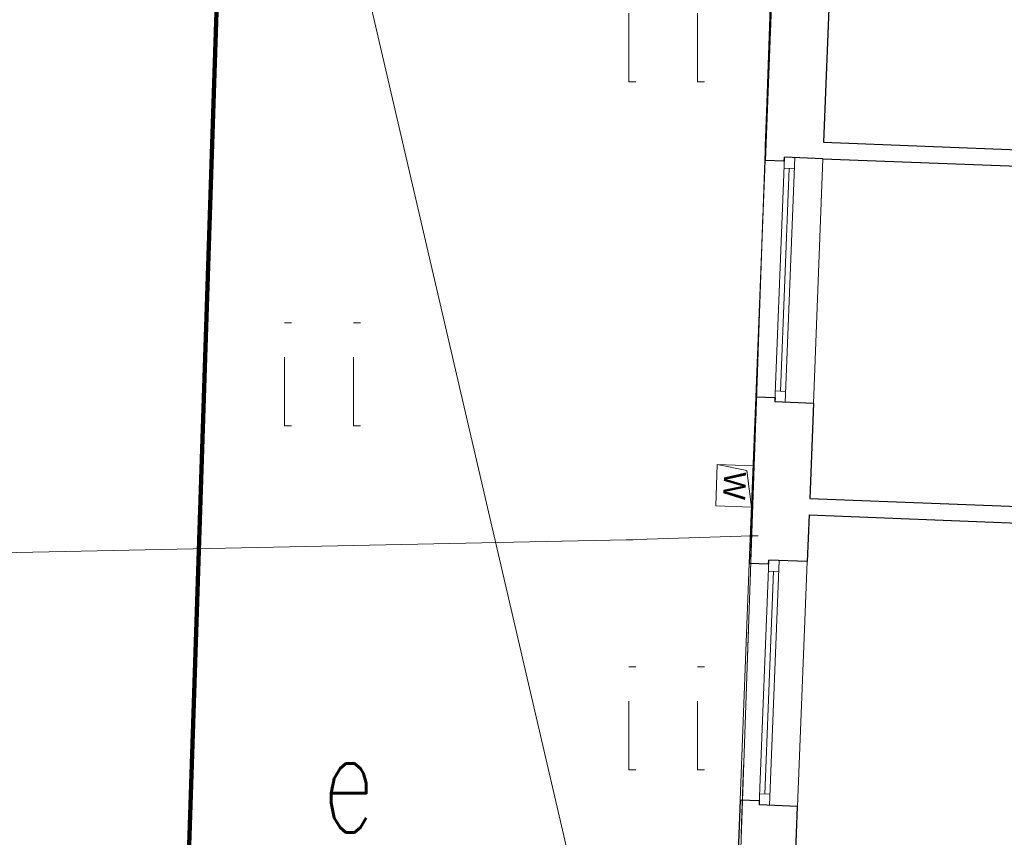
# Model space of a CAD drawing. Extents: x -134780 to 5540120, y 74663 to 5964901.
# Tile 36 of 71: x 5539575.31 to 5539582.47, y 5961351.35 to 5961357.29. Entities that reach past the tile are written whole.
import ezdxf
from ezdxf.lldxf.tags import DXFTag

# ---------------------------------------------------------------- set-up
doc = ezdxf.new("R2010")
doc.units = 0
doc.header["$MEASUREMENT"] = 0
doc.set_wipeout_variables(frame=1)
doc.linetypes.add('L_0_03', pattern=[1, 0.5, -0.5])
for name, color, linetype, lineweight in [('0_Nr_Pióra__7', 7, 'Continuous', 13), ('312_budynek_ewidencyjny_Nr_Pióra__7', 7, 'Continuous', 13), ('ARCH MAPA RUSINOWO_Nr_Pióra__60', 230, 'Continuous', 211), ('Arch opisy_Nr_Pióra__80', 3, 'Continuous', 211), ('INWENT OPISY_Nr_Pióra__21', 7, 'Continuous', 9), ('INWENT WYPOSAŻENIE_Nr_Pióra__21', 7, 'Continuous', 9), ('INWENT. OKNA_Nr_Pióra__5', 7, 'Continuous', 13), ('INWENT.ŚCIANY_Nr_Pióra__1', 7, 'Continuous', 25), ('mapa', 7, 'Continuous', 13), ('przewod_elektroenergetyczny_podziemny_Nr_Pióra__7', 7, 'Continuous', 13), ('przewod_wodociagowy_Nr_Pióra__7', 7, 'Continuous', 13), ('szafa_elektroenergetyczna_lub_kontener_Atr17_Nr_Pióra__7', 7, 'Continuous', 13), ('trawnik_Nr_Pióra__7', 7, 'Continuous', 13), ('zasuwa_lub_zawor_Nr_Pióra__7', 7, 'Continuous', 13)]:
    doc.layers.add(name, color=color, linetype=linetype, lineweight=lineweight)
doc.layers.add('218_kontur_uzytku_gruntowego_Nr_Pióra__3', color=7, linetype='Continuous', lineweight=18, true_color=0xff6600)
doc.layers.add('219_dzialka_ewidencyjna_Nr_Pióra__96', color=7, linetype='Continuous', lineweight=13, true_color=0x00d59f)
doc.styles.add('GENERATED_STYLE_2', font='txt')
doc.styles.add('GENERATED_STYLE_7', font='Simplex.shx', dxfattribs={"bigfont": 'BIGFONT.SHX'})
tags = doc.linetypes.add('DASH', pattern=[15, 10, -5]).pattern_tags.tags
tags[6:7] = [DXFTag(74, 4), DXFTag(75, 0), DXFTag(340, '0'), DXFTag(46, 0.0), DXFTag(50, 0.0), DXFTag(44, 0.0), DXFTag(45, 0.0)]
tags[4:5] = [DXFTag(74, 4), DXFTag(75, 0), DXFTag(340, '0'), DXFTag(46, 0.0), DXFTag(50, 0.0), DXFTag(44, 0.0), DXFTag(45, 0.0)]

# ---------------------------------------------------------------- blocks, each defined once
blk = doc.blocks.new('mapa')
at = {"layer": '0_Nr_Pióra__7', "color": 252, "linetype": 'Continuous'}
for p, q in [((5539579.739, 5961356.839), (5539579.789, 5961356.839)), ((5539580.239, 5961356.839), (5539580.289, 5961356.839)), ((5539577.239, 5961355.089), (5539577.289, 5961355.089)), ((5539577.739, 5961355.089), (5539577.789, 5961355.089)), ((5539577.239, 5961354.339), (5539577.289, 5961354.339)), ((5539577.739, 5961354.339), (5539577.789, 5961354.339)), ((5539579.72, 5961353.51), (5539579.77, 5961353.51)), ((5539580.63, 5961353.54), (5539580.68, 5961353.54)), ((5539579.739, 5961352.589), (5539579.789, 5961352.589)), ((5539580.239, 5961352.589), (5539580.289, 5961352.589)), ((5539579.739, 5961351.839), (5539579.789, 5961351.839)), ((5539580.239, 5961351.839), (5539580.289, 5961351.839))]:
    blk.add_line(p, q, dxfattribs=at)
at = {"layer": '218_kontur_uzytku_gruntowego_Nr_Pióra__3', "color": 252, "linetype": 'L_0_03', "flags": 128}
for points in [[(5539576.54, 5961351.11), (5539577.42, 5961377.86)], [(5539577.42, 5961377.86), (5539576.54, 5961351.11)]]:
    blk.add_lwpolyline(points, dxfattribs=at)
at = {"layer": '219_dzialka_ewidencyjna_Nr_Pióra__96', "color": 252, "linetype": 'Continuous', "flags": 128}
blk.add_lwpolyline([(5539576.54, 5961351.11), (5539577.42, 5961377.86)], dxfattribs=at)
at = {"layer": '312_budynek_ewidencyjny_Nr_Pióra__7', "color": 252, "linetype": 'Continuous', "flags": 128}
blk.add_lwpolyline([(5539580.54, 5961350.92), (5539580.87, 5961360.37)], dxfattribs=at)
at = {"layer": 'ARCH MAPA RUSINOWO_Nr_Pióra__60', "linetype": 'Continuous', "lineweight": 20, "flags": 128}
blk.add_lwpolyline([(5539576.54, 5961351.11), (5539577.365, 5961376.188)], dxfattribs=at)
at = {"layer": 'Arch opisy_Nr_Pióra__80', "linetype": 'DASH', "ltscale": 0.2}
blk.add_line((5539576.54, 5961351.11), (5539577.42, 5961377.86), dxfattribs=at)
at = {"layer": 'INWENT WYPOSAŻENIE_Nr_Pióra__21', "color": 252, "linetype": 'Continuous'}
for p, q in [((5539580.3821, 5961354.059), (5539580.3704, 5961353.7592)), ((5539580.6419, 5961354.0489), (5539580.3821, 5961354.059)), ((5539580.3821, 5961354.059), (5539580.5956, 5961354.0147)), ((5539580.5956, 5961354.0147), (5539580.6302, 5961353.7491)), ((5539580.6302, 5961353.7491), (5539580.6419, 5961354.0489)), ((5539580.3704, 5961353.7592), (5539580.6302, 5961353.7491))]:
    blk.add_line(p, q, dxfattribs=at)
at = {"layer": 'INWENT. OKNA_Nr_Pióra__5', "color": 252, "linetype": 'Continuous'}
for p, q in [((5539580.6614, 5961354.5485), (5539580.7286, 5961356.2672)), ((5539580.8002, 5961354.513), (5539580.8697, 5961356.2917)), ((5539580.8751, 5961354.5101), (5539580.9446, 5961356.2888)), ((5539581.0799, 5961354.5021), (5539581.1495, 5961356.2807)), ((5539580.8408, 5961354.5915), (5539580.904, 5961356.2103)), ((5539580.9415, 5961356.2088), (5539580.8666, 5961356.2117)), ((5539580.8782, 5961354.59), (5539580.8033, 5961354.593)), ((5539580.547, 5961351.6207), (5539580.6142, 5961353.3394)), ((5539580.6857, 5961351.5853), (5539580.7552, 5961353.3639)), ((5539580.7607, 5961351.5823), (5539580.8302, 5961353.361)), ((5539580.9655, 5961351.5743), (5539581.035, 5961353.353)), ((5539580.7263, 5961351.6637), (5539580.7896, 5961353.2825)), ((5539580.8271, 5961353.281), (5539580.7521, 5961353.284)), ((5539580.7638, 5961351.6623), (5539580.6888, 5961351.6652))]:
    blk.add_line(p, q, dxfattribs=at)
at = {"layer": 'INWENT.ŚCIANY_Nr_Pióra__1', "color": 252, "linetype": 'Continuous'}
for p, q in [((5539580.7759, 5961357.4762), (5539580.7286, 5961356.2672)), ((5539581.1944, 5961357.4299), (5539581.1542, 5961356.4007)), ((5539581.1542, 5961356.4007), (5539585.6407, 5961356.2253)), ((5539580.8685, 5961356.2617), (5539580.7286, 5961356.2672)), ((5539580.8685, 5961356.2617), (5539580.8697, 5961356.2917)), ((5539581.1495, 5961356.2807), (5539580.8697, 5961356.2917)), ((5539581.1495, 5961356.2807), (5539584.8766, 5961356.1351)), ((5539580.6614, 5961354.5485), (5539580.6142, 5961353.3394)), ((5539580.8013, 5961354.543), (5539580.6614, 5961354.5485)), ((5539580.8013, 5961354.543), (5539580.8002, 5961354.513)), ((5539581.0799, 5961354.5021), (5539580.8002, 5961354.513)), ((5539581.0799, 5961354.5021), (5539581.053, 5961353.8126)), ((5539581.053, 5961353.8126), (5539584.7802, 5961353.6669)), ((5539581.0483, 5961353.6927), (5539581.035, 5961353.353)), ((5539581.0483, 5961353.6927), (5539584.2059, 5961353.5693)), ((5539580.7541, 5961353.3339), (5539580.6142, 5961353.3394)), ((5539580.7541, 5961353.3339), (5539580.7552, 5961353.3639)), ((5539581.035, 5961353.353), (5539580.7552, 5961353.3639)), ((5539580.547, 5961351.6207), (5539580.499, 5961350.3917)), ((5539580.6869, 5961351.6153), (5539580.547, 5961351.6207)), ((5539580.6869, 5961351.6153), (5539580.6857, 5961351.5853)), ((5539580.9655, 5961351.5743), (5539580.6857, 5961351.5853)), ((5539580.9311, 5961350.695), (5539580.9655, 5961351.5743))]:
    blk.add_line(p, q, dxfattribs=at)
at = {"layer": 'przewod_elektroenergetyczny_podziemny_Nr_Pióra__7', "color": 252, "linetype": 'Continuous', "flags": 128}
blk.add_lwpolyline([(5539616.14, 5961379.68), (5539614, 5961380.46), (5539608.51, 5961379.92), (5539596.65, 5961378.38), (5539596.02, 5961378.1), (5539594.18, 5961373.84), (5539586.61, 5961372.51), (5539579.29, 5961368.12), (5539578.91, 5961360.38), (5539577.43, 5961359.27), (5539579.33, 5961351.09)], dxfattribs=at)
at = {"layer": 'przewod_wodociagowy_Nr_Pióra__7', "color": 252, "linetype": 'Continuous', "flags": 128}
blk.add_lwpolyline([(5539541.4, 5961352.89), (5539549.54, 5961353.06), (5539562.83, 5961353.16), (5539579.72, 5961353.51), (5539580.63, 5961353.54)], dxfattribs=at)
at = {"layer": 'trawnik_Nr_Pióra__7', "color": 252, "linetype": 'L_0_03', "flags": 128}
blk.add_lwpolyline([(5539573.55, 5961351.9), (5539573.27, 5961370.67), (5539573.14, 5961373.24), (5539582.04, 5961374.29), (5539588.07, 5961375.32), (5539595.34, 5961376.74), (5539597.08, 5961375.38), (5539596.86, 5961374.52), (5539593.12, 5961372), (5539592.36, 5961371.55), (5539586.53, 5961371.55), (5539580.81, 5961367.97), (5539580.92, 5961361.43), (5539580.87, 5961360.37), (5539580.54, 5961350.92), (5539580.53, 5961350.62), (5539573.87, 5961350.93)], close=True, dxfattribs=at)
for points in [[(5539579.739, 5961356.839), (5539579.739, 5961357.589)], [(5539580.239, 5961356.839), (5539580.239, 5961357.589)], [(5539577.239, 5961354.339), (5539577.239, 5961355.089)], [(5539577.739, 5961354.339), (5539577.739, 5961355.089)], [(5539579.739, 5961351.839), (5539579.739, 5961352.589)], [(5539580.239, 5961351.839), (5539580.239, 5961352.589)]]:
    blk.add_lwpolyline(points, dxfattribs=at)
at = {"layer": 'INWENT OPISY_Nr_Pióra__21', "color": 252, "linetype": 'Continuous', "insert": (5539580.5878, 5961353.9009), "char_height": 0.16, "attachment_point": 2, "rotation": 267.76157, "style": 'GENERATED_STYLE_2'}
blk.add_mtext('{W}', dxfattribs=at)
at = {"layer": 'szafa_elektroenergetyczna_lub_kontener_Atr17_Nr_Pióra__7', "color": 252, "linetype": 'Continuous', "insert": (5539577.514, 5961352.1352), "char_height": 0.75, "attachment_point": 1, "style": 'GENERATED_STYLE_7'}
blk.add_mtext('{\\W0.660000x;e}', dxfattribs=at)

msp = doc.modelspace()

# ---------------------------------------------------------------- block references
at = {"layer": 'mapa', "color": 4, "lineweight": 40}
msp.add_blockref('mapa', (0, 0), dxfattribs=at)

# ---------------------------------------------------------------- next in the draw order: wipeouts: each hides what was drawn before it
msp.add_wipeout([(5539444.713, 5961266.9628), (5539444.713, 5961415.4628), (5539654.713, 5961415.4628), (5539651.713, 5961412.4128), (5539457.213, 5961412.4128), (5539457.213, 5961270.0128), (5539651.713, 5961270.0128), (5539654.713, 5961266.9628)]).dxf.layer = 'zasuwa_lub_zawor_Nr_Pióra__7'

doc.saveas('drawing.dxf')
